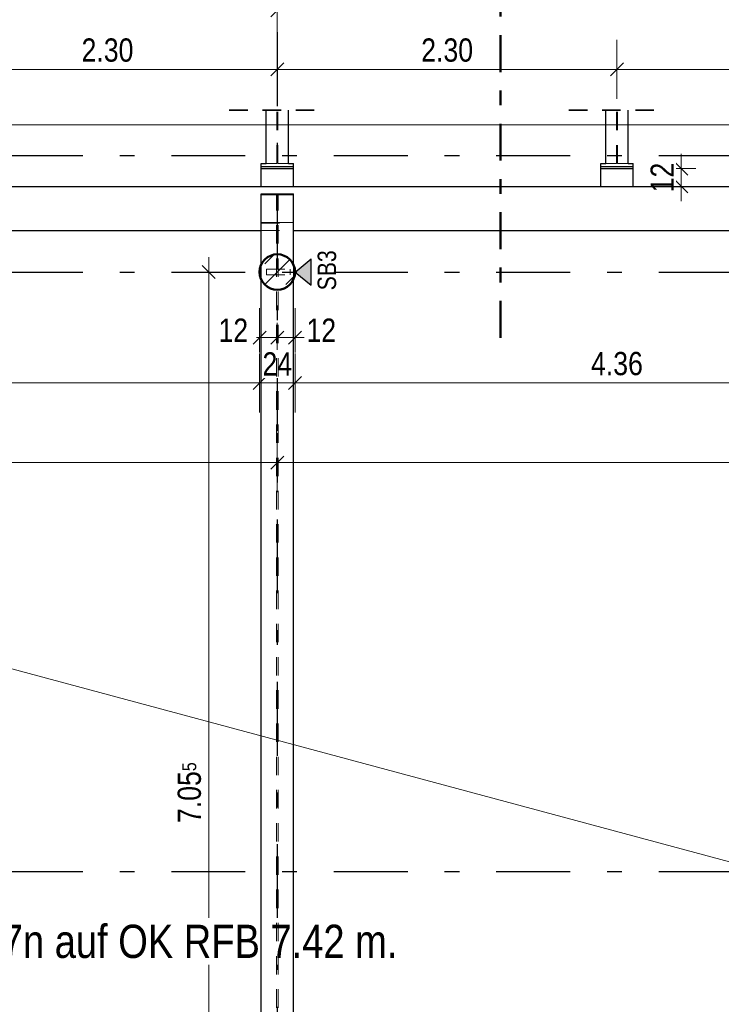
# Model space of a CAD drawing. Header units: millimetres. Extents: x -13 to 146, y -13 to 60.
# Tile 90 of 170: x 17.82 to 22.57, y 31.72 to 38.39. Entities that reach past the tile are written whole.
import ezdxf

# ---------------------------------------------------------------- set-up
doc = ezdxf.new("R2010")
doc.units = ezdxf.units.MM
for name, pattern in [('DASHDOT', [1, 0.5, -0.25, 0, -0.25]), ('DASHDOTX2', [2, 1, -0.5, 0, -0.5]), ('HIDDEN', [0.375, 0.25, -0.125])]:
    doc.linetypes.add(name, pattern=pattern)
doc.layers.add('Achsen', color=7, linetype='Continuous', lineweight=20)
doc.layers.add('Schraffuren', color=7, linetype='Continuous', lineweight=20)
doc.styles.add('Arial Narrow', font='ARIALN.TTF')
doc.dimstyles.new('Arch_Strakon_dimstyle', dxfattribs={"dimtxt": 11.25, "dimasz": 1, "dimexe": 1.25, "dimexo": 0.0625, "dimgap": 1, "dimtad": 0, "dimdec": 5, "dimzin": 12, "dimdsep": 46, "dimtxsty": 'Arial Narrow', "dimblk": 'Arrowhead_Tick', "dimsah": 1, "dimcen": 0, "dimse1": 1, "dimse2": 1, "dimclrd": 6, "dimclrt": 3, "dimazin": 0, "dimtfac": 1, "dimtdec": 4, "dimtmove": 0, "dimatfit": 3, "dimldrblk": 'NONE', "dimfxl": 1, "dimtvp": 1, "dimtolj": 1, "dimtzin": 0, "dimlwd": 13, "dimarcsym": 2})

# ---------------------------------------------------------------- blocks, each defined once
blk = doc.blocks.new('Arrowhead_Tick')
at = {"color": 0, "linetype": 'Continuous', "lineweight": -2}
for p, q in [((0, 20), (0, -10)), ((-1, 0), (0, 0)), ((10, 0), (0, 0))]:
    blk.add_line(p, q, dxfattribs=at)
at = {"color": 2, "linetype": 'Continuous', "lineweight": 35}
blk.add_line((4.42, 4.42), (-4.42, -4.42), dxfattribs=at)
blk = doc.blocks.new('*D15')
at = {"layer": 'Achsen', "color": 6, "linetype": 'Continuous', "lineweight": 13}
blk.add_line((14.9746, 38.45), (19.5547, 38.45), dxfattribs=at)
at = {"layer": 'Defpoints', "color": 0}
for p in [(19.5647, 38.45), (14.9646, 36.6781), (19.5647, 36.6781)]:
    blk.add_point(p, dxfattribs=at)
at = {"layer": 'Achsen', "color": 6, "lineweight": 13, "xscale": 0.01, "yscale": 0.01, "zscale": 0.01}
blk.add_blockref('Arrowhead_Tick', (19.5647, 38.45), dxfattribs=at)
at = {"layer": 'Achsen', "color": 6, "lineweight": 13, "xscale": 0.01, "yscale": 0.01, "zscale": 0.01, "rotation": 180}
blk.add_blockref('Arrowhead_Tick', (14.9646, 38.45), dxfattribs=at)
at = {"layer": 'Achsen', "color": 2, "lineweight": 35, "insert": (17.2647, 38.5804), "char_height": 0.1575, "attachment_point": 5, "style": 'Arial Narrow', "bg_fill": 3, "box_fill_scale": 1.1, "bg_fill_color": 256, "bg_fill_true_color": 13158600, "bg_fill_transparency": 0}
blk.add_mtext('\\A1;4.60', dxfattribs=at)
blk = doc.blocks.new('_None')
blk = doc.blocks.new('*D16')
at = {"layer": 'Achsen', "color": 6, "linetype": 'Continuous', "lineweight": 13}
blk.add_line((19.5747, 38.45), (24.1547, 38.45), dxfattribs=at)
at = {"layer": 'Defpoints', "color": 0}
for p in [(24.1647, 38.45), (19.5647, 36.6781), (24.1647, 36.6781)]:
    blk.add_point(p, dxfattribs=at)
at = {"layer": 'Achsen', "color": 6, "lineweight": 13, "xscale": 0.01, "yscale": 0.01, "zscale": 0.01}
blk.add_blockref('Arrowhead_Tick', (24.1647, 38.45), dxfattribs=at)
at = {"layer": 'Achsen', "color": 6, "lineweight": 13, "xscale": 0.01, "yscale": 0.01, "zscale": 0.01, "rotation": 180}
blk.add_blockref('Arrowhead_Tick', (19.5647, 38.45), dxfattribs=at)
at = {"layer": 'Achsen', "color": 2, "lineweight": 35, "insert": (21.8647, 38.5804), "char_height": 0.1575, "attachment_point": 5, "style": 'Arial Narrow', "bg_fill": 3, "box_fill_scale": 1.1, "bg_fill_color": 256, "bg_fill_true_color": 13158600, "bg_fill_transparency": 0}
blk.add_mtext('\\A1;4.60', dxfattribs=at)
blk = doc.blocks.new('*D32')
at = {"layer": 'Achsen', "color": 6, "linetype": 'Continuous', "lineweight": 13}
blk.add_line((15.0946, 35.9265), (19.4347, 35.9265), dxfattribs=at)
at = {"layer": 'Defpoints', "color": 0}
for p in [(15.0846, 36.6781), (19.4447, 36.6781), (19.4447, 35.9265)]:
    blk.add_point(p, dxfattribs=at)
at = {"layer": 'Achsen', "color": 6, "lineweight": 13, "xscale": 0.01, "yscale": 0.01, "zscale": 0.01}
blk.add_blockref('Arrowhead_Tick', (19.4447, 35.9265), dxfattribs=at)
at = {"layer": 'Achsen', "color": 6, "lineweight": 13, "xscale": 0.01, "yscale": 0.01, "zscale": 0.01, "rotation": 180}
blk.add_blockref('Arrowhead_Tick', (15.0846, 35.9265), dxfattribs=at)
at = {"layer": 'Achsen', "color": 2, "lineweight": 35, "insert": (17.2647, 36.0569), "char_height": 0.1575, "attachment_point": 5, "style": 'Arial Narrow', "bg_fill": 3, "box_fill_scale": 1.1, "bg_fill_color": 256, "bg_fill_true_color": 13158600, "bg_fill_transparency": 0}
blk.add_mtext('\\A1;4.36', dxfattribs=at)
blk = doc.blocks.new('*D33')
at = {"layer": 'Achsen', "color": 6, "linetype": 'Continuous', "lineweight": 13}
for p, q in [((19.4347, 36.2338), (19.4247, 36.2338)), ((19.4447, 36.2338), (19.5646, 36.2338)), ((19.5746, 36.2338), (19.5846, 36.2338))]:
    blk.add_line(p, q, dxfattribs=at)
at = {"layer": 'Defpoints', "color": 0}
for p in [(19.5646, 39.4022), (19.4447, 36.6781), (19.5646, 36.2338)]:
    blk.add_point(p, dxfattribs=at)
at = {"layer": 'Achsen', "color": 6, "lineweight": 13, "xscale": 0.01, "yscale": 0.01, "zscale": 0.01}
blk.add_blockref('Arrowhead_Tick', (19.4447, 36.2338), dxfattribs=at)
at = {"layer": 'Achsen', "color": 6, "lineweight": 13, "xscale": 0.01, "yscale": 0.01, "zscale": 0.01, "rotation": 180}
blk.add_blockref('Arrowhead_Tick', (19.5646, 36.2338), dxfattribs=at)
at = {"layer": 'Achsen', "color": 2, "lineweight": 35, "insert": (19.2667, 36.2838), "char_height": 0.1575, "attachment_point": 5, "style": 'Arial Narrow', "bg_fill": 3, "box_fill_scale": 1.1, "bg_fill_color": 256, "bg_fill_true_color": 13158600, "bg_fill_transparency": 0}
blk.add_mtext('\\A1;12', dxfattribs=at)
blk = doc.blocks.new('*D34')
at = {"layer": 'Achsen', "color": 6, "linetype": 'Continuous', "lineweight": 13}
blk.add_line((19.5746, 36.2338), (19.6747, 36.2338), dxfattribs=at)
at = {"layer": 'Defpoints', "color": 0}
for p in [(19.5646, 39.4022), (19.6847, 36.6781), (19.6847, 36.2338)]:
    blk.add_point(p, dxfattribs=at)
at = {"layer": 'Achsen', "color": 6, "lineweight": 13, "xscale": 0.01, "yscale": 0.01, "zscale": 0.01}
blk.add_blockref('Arrowhead_Tick', (19.6847, 36.2338), dxfattribs=at)
at = {"layer": 'Achsen', "color": 6, "lineweight": 13, "xscale": 0.01, "yscale": 0.01, "zscale": 0.01, "rotation": 180}
blk.add_blockref('Arrowhead_Tick', (19.5646, 36.2338), dxfattribs=at)
at = {"layer": 'Achsen', "color": 2, "lineweight": 35, "insert": (19.8626, 36.2838), "char_height": 0.1575, "attachment_point": 5, "style": 'Arial Narrow', "bg_fill": 3, "box_fill_scale": 1.1, "bg_fill_color": 256, "bg_fill_true_color": 13158600, "bg_fill_transparency": 0}
blk.add_mtext('\\A1;12', dxfattribs=at)
blk = doc.blocks.new('*D35')
at = {"layer": 'Achsen', "color": 6, "linetype": 'Continuous', "lineweight": 13}
blk.add_line((19.6947, 35.9265), (24.0347, 35.9265), dxfattribs=at)
at = {"layer": 'Defpoints', "color": 0}
for p in [(19.6847, 36.6781), (24.0447, 36.6781), (24.0447, 35.9265)]:
    blk.add_point(p, dxfattribs=at)
at = {"layer": 'Achsen', "color": 6, "lineweight": 13, "xscale": 0.01, "yscale": 0.01, "zscale": 0.01}
blk.add_blockref('Arrowhead_Tick', (24.0447, 35.9265), dxfattribs=at)
at = {"layer": 'Achsen', "color": 6, "lineweight": 13, "xscale": 0.01, "yscale": 0.01, "zscale": 0.01, "rotation": 180}
blk.add_blockref('Arrowhead_Tick', (19.6847, 35.9265), dxfattribs=at)
at = {"layer": 'Achsen', "color": 2, "lineweight": 35, "insert": (21.8647, 36.0569), "char_height": 0.1575, "attachment_point": 5, "style": 'Arial Narrow', "bg_fill": 3, "box_fill_scale": 1.1, "bg_fill_color": 256, "bg_fill_true_color": 13158600, "bg_fill_transparency": 0}
blk.add_mtext('\\A1;4.36', dxfattribs=at)
blk = doc.blocks.new('*D58')
at = {"layer": 'Achsen', "color": 6, "linetype": 'Continuous', "lineweight": 13}
blk.add_line((19.4547, 35.9265), (19.6747, 35.9265), dxfattribs=at)
at = {"layer": 'Defpoints', "color": 0}
for p in [(19.4447, 36.6781), (19.6847, 36.6781), (19.6847, 35.9265)]:
    blk.add_point(p, dxfattribs=at)
at = {"layer": 'Achsen', "color": 6, "lineweight": 13, "xscale": 0.01, "yscale": 0.01, "zscale": 0.01}
blk.add_blockref('Arrowhead_Tick', (19.6847, 35.9265), dxfattribs=at)
at = {"layer": 'Achsen', "color": 6, "lineweight": 13, "xscale": 0.01, "yscale": 0.01, "zscale": 0.01, "rotation": 180}
blk.add_blockref('Arrowhead_Tick', (19.4447, 35.9265), dxfattribs=at)
at = {"layer": 'Achsen', "color": 2, "lineweight": 35, "insert": (19.5647, 36.0556), "char_height": 0.1575, "attachment_point": 5, "style": 'Arial Narrow', "bg_fill": 3, "box_fill_scale": 1.1, "bg_fill_color": 256, "bg_fill_true_color": 13158600, "bg_fill_transparency": 0}
blk.add_mtext('\\A1;24', dxfattribs=at)
blk = doc.blocks.new('*D110')
at = {"color": 6, "linetype": 'Continuous', "lineweight": 13}
blk.add_line((17.2746, 38.05), (19.5546, 38.05), dxfattribs=at)
at = {"layer": 'Defpoints', "color": 0}
for p in [(19.5646, 38.05), (17.2646, 37.3781), (19.5646, 37.3781)]:
    blk.add_point(p, dxfattribs=at)
at = {"color": 6, "lineweight": 13, "xscale": 0.01, "yscale": 0.01, "zscale": 0.01}
blk.add_blockref('Arrowhead_Tick', (19.5646, 38.05), dxfattribs=at)
at = {"color": 6, "lineweight": 13, "xscale": 0.01, "yscale": 0.01, "zscale": 0.01, "rotation": 180}
blk.add_blockref('Arrowhead_Tick', (17.2646, 38.05), dxfattribs=at)
at = {"color": 2, "lineweight": 35, "insert": (18.4146, 38.1804), "char_height": 0.1575, "attachment_point": 5, "style": 'Arial Narrow', "bg_fill": 3, "box_fill_scale": 1.1, "bg_fill_color": 256, "bg_fill_true_color": 13158600, "bg_fill_transparency": 0}
blk.add_mtext('\\A1;2.30', dxfattribs=at)
blk = doc.blocks.new('*D111')
at = {"color": 6, "linetype": 'Continuous', "lineweight": 13}
blk.add_line((19.5746, 38.05), (21.8546, 38.05), dxfattribs=at)
at = {"layer": 'Defpoints', "color": 0}
for p in [(21.8646, 38.05), (19.5646, 37.3781), (21.8646, 37.3781)]:
    blk.add_point(p, dxfattribs=at)
at = {"color": 6, "lineweight": 13, "xscale": 0.01, "yscale": 0.01, "zscale": 0.01}
blk.add_blockref('Arrowhead_Tick', (21.8646, 38.05), dxfattribs=at)
at = {"color": 6, "lineweight": 13, "xscale": 0.01, "yscale": 0.01, "zscale": 0.01, "rotation": 180}
blk.add_blockref('Arrowhead_Tick', (19.5646, 38.05), dxfattribs=at)
at = {"color": 2, "lineweight": 35, "insert": (20.7146, 38.1804), "char_height": 0.1575, "attachment_point": 5, "style": 'Arial Narrow', "bg_fill": 3, "box_fill_scale": 1.1, "bg_fill_color": 256, "bg_fill_true_color": 13158600, "bg_fill_transparency": 0}
blk.add_mtext('\\A1;2.30', dxfattribs=at)
blk = doc.blocks.new('*D112')
at = {"color": 6, "linetype": 'Continuous', "lineweight": 13}
blk.add_line((21.8746, 38.05), (24.1546, 38.05), dxfattribs=at)
at = {"layer": 'Defpoints', "color": 0}
for p in [(24.1646, 38.05), (21.8646, 37.3781), (24.1646, 25.8881)]:
    blk.add_point(p, dxfattribs=at)
at = {"color": 6, "lineweight": 13, "xscale": 0.01, "yscale": 0.01, "zscale": 0.01}
blk.add_blockref('Arrowhead_Tick', (24.1646, 38.05), dxfattribs=at)
at = {"color": 6, "lineweight": 13, "xscale": 0.01, "yscale": 0.01, "zscale": 0.01, "rotation": 180}
blk.add_blockref('Arrowhead_Tick', (21.8646, 38.05), dxfattribs=at)
at = {"color": 2, "lineweight": 35, "insert": (23.0146, 38.1804), "char_height": 0.1575, "attachment_point": 5, "style": 'Arial Narrow', "bg_fill": 3, "box_fill_scale": 1.1, "bg_fill_color": 256, "bg_fill_true_color": 13158600, "bg_fill_transparency": 0}
blk.add_mtext('\\A1;2.30', dxfattribs=at)
blk = doc.blocks.new('*D130')
at = {"layer": 'Achsen', "color": 6, "linetype": 'Continuous', "lineweight": 13}
blk.add_line((4.9171, 30.5997), (4.9171, 32.608), dxfattribs=at)
at = {"layer": 'Defpoints', "color": 0}
for p in [(4.9171, 32.618), (26.2851, 32.618), (5.4742, 30.5897)]:
    blk.add_point(p, dxfattribs=at)
at = {"layer": 'Achsen', "color": 6, "lineweight": 13, "xscale": 0.01, "yscale": 0.01, "zscale": 0.01}
for p, rotation in [((4.9171, 32.618), 90), ((4.9171, 30.5897), 270)]:
    blk.add_blockref('Arrowhead_Tick', p, dxfattribs=dict(at, rotation=rotation))
at = {"layer": 'Achsen', "color": 2, "lineweight": 35, "insert": (4.7867, 31.6038), "char_height": 0.1575, "attachment_point": 5, "rotation": 90, "style": 'Arial Narrow', "bg_fill": 3, "box_fill_scale": 1.1, "bg_fill_color": 256, "bg_fill_true_color": 13158600, "bg_fill_transparency": 0}
blk.add_mtext('\\A1;2.03', dxfattribs=at)
blk = doc.blocks.new('*D131')
at = {"layer": 'Achsen', "color": 6, "linetype": 'Continuous', "lineweight": 13}
blk.add_line((4.9171, 32.628), (4.9171, 34.6381), dxfattribs=at)
at = {"layer": 'Defpoints', "color": 0}
for p in [(4.9171, 34.6481), (5.4742, 34.6481), (26.2851, 32.618)]:
    blk.add_point(p, dxfattribs=at)
at = {"layer": 'Achsen', "color": 6, "lineweight": 13, "xscale": 0.01, "yscale": 0.01, "zscale": 0.01}
for p, rotation in [((4.9171, 34.6481), 90), ((4.9171, 32.618), 270)]:
    blk.add_blockref('Arrowhead_Tick', p, dxfattribs=dict(at, rotation=rotation))
at = {"layer": 'Achsen', "color": 2, "lineweight": 35, "insert": (4.7867, 33.633), "char_height": 0.1575, "attachment_point": 5, "rotation": 90, "style": 'Arial Narrow', "bg_fill": 3, "box_fill_scale": 1.1, "bg_fill_color": 256, "bg_fill_true_color": 13158600, "bg_fill_transparency": 0}
blk.add_mtext('\\A1;2.03', dxfattribs=at)
blk = doc.blocks.new('*D134')
at = {"layer": 'Achsen', "color": 6, "linetype": 'Continuous', "lineweight": 13}
blk.add_line((22.3, 37.2681), (22.3, 37.3681), dxfattribs=at)
at = {"layer": 'Defpoints', "color": 0}
for p in [(21.9745, 37.3781), (22.3, 37.3781), (21.9745, 37.2581)]:
    blk.add_point(p, dxfattribs=at)
at = {"layer": 'Achsen', "color": 6, "lineweight": 13, "xscale": 0.01, "yscale": 0.01, "zscale": 0.01}
for p, rotation in [((22.3, 37.3781), 90), ((22.3, 37.2581), 270)]:
    blk.add_blockref('Arrowhead_Tick', p, dxfattribs=dict(at, rotation=rotation))
at = {"layer": 'Achsen', "color": 2, "lineweight": 35, "insert": (22.1709, 37.3181), "char_height": 0.1575, "attachment_point": 5, "rotation": 90, "style": 'Arial Narrow', "bg_fill": 3, "box_fill_scale": 1.1, "bg_fill_color": 256, "bg_fill_true_color": 13158600, "bg_fill_transparency": 0}
blk.add_mtext('\\A1;12', dxfattribs=at)
blk = doc.blocks.new('*D171')
at = {"layer": 'Achsen', "color": 6, "linetype": 'Continuous', "lineweight": 13}
blk.add_line((14.9746, 35.3868), (19.5547, 35.3868), dxfattribs=at)
at = {"layer": 'Defpoints', "color": 0}
for p in [(14.9646, 36.5581), (19.5647, 36.5581), (19.5647, 35.3868)]:
    blk.add_point(p, dxfattribs=at)
at = {"layer": 'Achsen', "color": 6, "lineweight": 13, "xscale": 0.01, "yscale": 0.01, "zscale": 0.01}
blk.add_blockref('Arrowhead_Tick', (19.5647, 35.3868), dxfattribs=at)
at = {"layer": 'Achsen', "color": 6, "lineweight": 13, "xscale": 0.01, "yscale": 0.01, "zscale": 0.01, "rotation": 180}
blk.add_blockref('Arrowhead_Tick', (14.9646, 35.3868), dxfattribs=at)
blk = doc.blocks.new('*D172')
at = {"layer": 'Achsen', "color": 6, "linetype": 'Continuous', "lineweight": 13}
blk.add_line((19.5747, 35.3868), (24.1547, 35.3868), dxfattribs=at)
at = {"layer": 'Defpoints', "color": 0}
for p in [(19.5647, 36.5581), (24.1647, 36.5581), (24.1647, 35.3868)]:
    blk.add_point(p, dxfattribs=at)
at = {"layer": 'Achsen', "color": 6, "lineweight": 13, "xscale": 0.01, "yscale": 0.01, "zscale": 0.01}
blk.add_blockref('Arrowhead_Tick', (24.1647, 35.3868), dxfattribs=at)
at = {"layer": 'Achsen', "color": 6, "lineweight": 13, "xscale": 0.01, "yscale": 0.01, "zscale": 0.01, "rotation": 180}
blk.add_blockref('Arrowhead_Tick', (19.5647, 35.3868), dxfattribs=at)
blk = doc.blocks.new('*D384')
at = {"color": 6, "linetype": 'Continuous', "lineweight": 13}
blk.add_line((19.1, 29.6353), (19.1, 36.6681), dxfattribs=at)
at = {"layer": 'Defpoints', "color": 0}
for p in [(14.9646, 36.6781), (19.1, 36.6781), (24.2892, 29.6253)]:
    blk.add_point(p, dxfattribs=at)
at = {"color": 6, "lineweight": 13, "xscale": 0.01, "yscale": 0.01, "zscale": 0.01}
for p, rotation in [((19.1, 36.6781), 90), ((19.1, 29.6253), 270)]:
    blk.add_blockref('Arrowhead_Tick', p, dxfattribs=dict(at, rotation=rotation))
at = {"color": 2, "lineweight": 35, "insert": (18.9696, 33.1517), "char_height": 0.1575, "attachment_point": 5, "rotation": 90, "style": 'Arial Narrow', "bg_fill": 3, "box_fill_scale": 1.1, "bg_fill_color": 256, "bg_fill_true_color": 13158600, "bg_fill_transparency": 0}
blk.add_mtext('\\A1;7.05{\\A1;\\H.6x;\\S5;}', dxfattribs=at)
blk = doc.blocks.new('*D398')
at = {"color": 6, "linetype": 'Continuous', "lineweight": 13}
for p, q in [((5.6042, 37.6751), (25.7284, 37.6751)), ((47.325, 37.6751), (26.2692, 37.6751))]:
    blk.add_line(p, q, dxfattribs=at)
at = {"layer": 'Defpoints', "color": 0}
for p in [(47.335, 37.6751), (47.335, 37.2581), (5.5942, 36.9581)]:
    blk.add_point(p, dxfattribs=at)
at = {"color": 6, "lineweight": 13, "xscale": 0.01, "yscale": 0.01, "zscale": 0.01}
blk.add_blockref('Arrowhead_Tick', (47.335, 37.6751), dxfattribs=at)
at = {"color": 6, "lineweight": 13, "xscale": 0.01, "yscale": 0.01, "zscale": 0.01, "rotation": 180}
blk.add_blockref('Arrowhead_Tick', (5.5942, 37.6751), dxfattribs=at)
at = {"color": 2, "lineweight": 35, "insert": (25.9988, 37.7274), "char_height": 0.1575, "attachment_point": 5, "style": 'Arial Narrow', "bg_fill": 3, "box_fill_scale": 1.1, "bg_fill_color": 256, "bg_fill_true_color": 13158600, "bg_fill_transparency": 0}
blk.add_mtext('\\A1;41.74', dxfattribs=at)
blk = doc.blocks.new('*D819')
at = {"layer": 'Achsen', "color": 6, "linetype": 'Continuous', "lineweight": 13}
blk.add_line((6.0542, 40.6347), (47.195, 40.6347), dxfattribs=at)
at = {"layer": 'Defpoints', "color": 0}
for p in [(47.205, 40.6347), (6.0442, 37.7745), (47.205, 37.4131)]:
    blk.add_point(p, dxfattribs=at)
at = {"layer": 'Achsen', "color": 6, "lineweight": 13, "xscale": 0.01, "yscale": 0.01, "zscale": 0.01}
blk.add_blockref('Arrowhead_Tick', (47.205, 40.6347), dxfattribs=at)
at = {"layer": 'Achsen', "color": 6, "lineweight": 13, "xscale": 0.01, "yscale": 0.01, "zscale": 0.01, "rotation": 180}
blk.add_blockref('Arrowhead_Tick', (6.0442, 40.6347), dxfattribs=at)

msp = doc.modelspace()

# ---------------------------------------------------------------- hatches: boundary and pattern name
at = {"layer": 'Achsen', "lineweight": 25, "true_color": 0x80ff80}
msp.add_hatch(color=91, dxfattribs=at).paths.add_polyline_path([(19.792895, 36.767521), (19.792895, 36.588659), (19.684678, 36.67809)])
at = {"layer": 'Schraffuren', "lineweight": 13}
h = msp.add_hatch(dxfattribs=at)
h.set_pattern_fill('bB', color=6, scale=0.01, angle=45, style=0, pattern_type=2)
h.set_pattern_definition([(45, (0, 0), (-0.1414214, 0.1414214), [0.15, -0.1]), (45, (-0.07071, 0.07071), (-0.1414214, 0.1414214), [])])
h.paths.add_polyline_path([(19.684655, 36.67809), (19.684615, 36.68118), (19.684496, 36.684267), (19.684297, 36.687351), (19.684019, 36.690428), (19.683662, 36.693498), (19.683226, 36.696557), (19.682711, 36.699604), (19.682118, 36.702636), (19.681447, 36.705652), (19.680698, 36.708651), (19.679873, 36.711628), (19.678971, 36.714584), (19.677994, 36.717515), (19.676941, 36.72042), (19.675814, 36.723297), (19.674613, 36.726144), (19.673339, 36.72896), (19.671994, 36.731741), (19.670577, 36.734487), (19.669089, 36.737196), (19.667533, 36.739865), (19.665908, 36.742494), (19.664216, 36.745079), (19.662459, 36.747621), (19.660636, 36.750116), (19.65875, 36.752563), (19.656801, 36.754961), (19.654791, 36.757308), (19.652721, 36.759603), (19.650593, 36.761843), (19.648408, 36.764028), (19.646168, 36.766156), (19.643873, 36.768226), (19.641526, 36.770236), (19.639128, 36.772184), (19.636681, 36.774071), (19.634186, 36.775893), (19.631644, 36.777651), (19.629059, 36.779343), (19.62643, 36.780968), (19.623761, 36.782524), (19.621052, 36.784011), (19.618306, 36.785428), (19.615525, 36.786774), (19.61271, 36.788048), (19.609863, 36.789249), (19.606985, 36.790376), (19.60408, 36.791429), (19.601149, 36.792406), (19.598193, 36.793308), (19.595216, 36.794133), (19.592218, 36.794882), (19.589201, 36.795553), (19.586169, 36.796146), (19.583122, 36.796661), (19.580063, 36.797097), (19.576994, 36.797454), (19.573916, 36.797732), (19.570833, 36.797931), (19.567745, 36.79805), (19.564655, 36.79809), (19.561565, 36.79805), (19.558478, 36.797931), (19.555394, 36.797732), (19.552317, 36.797454), (19.549247, 36.797097), (19.546188, 36.796661), (19.543141, 36.796146), (19.540109, 36.795553), (19.537093, 36.794882), (19.534095, 36.794133), (19.531117, 36.793308), (19.528161, 36.792406), (19.52523, 36.791429), (19.522325, 36.790376), (19.519448, 36.789249), (19.516601, 36.788048), (19.513785, 36.786774), (19.511004, 36.785428), (19.508258, 36.784011), (19.505549, 36.782524), (19.50288, 36.780968), (19.500252, 36.779343), (19.497666, 36.777651), (19.495125, 36.775893), (19.492629, 36.774071), (19.490182, 36.772184), (19.487784, 36.770236), (19.485437, 36.768226), (19.483142, 36.766156), (19.480902, 36.764028), (19.478717, 36.761843), (19.476589, 36.759603), (19.474519, 36.757308), (19.47251, 36.754961), (19.470561, 36.752563), (19.468674, 36.750116), (19.466852, 36.747621), (19.465094, 36.745079), (19.463402, 36.742494), (19.461777, 36.739865), (19.460221, 36.737196), (19.458734, 36.734487), (19.457317, 36.731741), (19.455971, 36.72896), (19.454697, 36.726144), (19.453496, 36.723297), (19.452369, 36.72042), (19.451316, 36.717515), (19.450339, 36.714584), (19.449437, 36.711628), (19.448612, 36.708651), (19.447863, 36.705652), (19.447192, 36.702636), (19.446599, 36.699604), (19.446085, 36.696557), (19.445648, 36.693498), (19.445291, 36.690428), (19.445013, 36.687351), (19.444814, 36.684267), (19.444695, 36.68118), (19.444655, 36.67809), (19.444695, 36.675), (19.444814, 36.671913), (19.445013, 36.668829), (19.445291, 36.665751), (19.445648, 36.662682), (19.446085, 36.659623), (19.446599, 36.656576), (19.447192, 36.653544), (19.447863, 36.650527), (19.448612, 36.647529), (19.449437, 36.644552), (19.450339, 36.641596), (19.451316, 36.638665), (19.452369, 36.63576), (19.453496, 36.632883), (19.454697, 36.630036), (19.455971, 36.62722), (19.457317, 36.624439), (19.458734, 36.621693), (19.460221, 36.618984), (19.461777, 36.616315), (19.463402, 36.613686), (19.465094, 36.611101), (19.466852, 36.608559), (19.468674, 36.606064), (19.470561, 36.603617), (19.47251, 36.601219), (19.474519, 36.598872), (19.476589, 36.596577), (19.478717, 36.594337), (19.480902, 36.592152), (19.483142, 36.590024), (19.485437, 36.587954), (19.487784, 36.585944), (19.490182, 36.583996), (19.492629, 36.582109), (19.495125, 36.580287), (19.497666, 36.578529), (19.500252, 36.576837), (19.50288, 36.575212), (19.505549, 36.573656), (19.508258, 36.572169), (19.511004, 36.570752), (19.513785, 36.569406), (19.516601, 36.568132), (19.519448, 36.566931), (19.522325, 36.565804), (19.52523, 36.564751), (19.528161, 36.563774), (19.531117, 36.562872), (19.534095, 36.562047), (19.537093, 36.561298), (19.540109, 36.560627), (19.543141, 36.560034), (19.546188, 36.559519), (19.549247, 36.559083), (19.552317, 36.558726), (19.555394, 36.558448), (19.558478, 36.558249), (19.561565, 36.55813), (19.564655, 36.55809), (19.567745, 36.55813), (19.570833, 36.558249), (19.573916, 36.558448), (19.576994, 36.558726), (19.580063, 36.559083), (19.583122, 36.559519), (19.586169, 36.560034), (19.589201, 36.560627), (19.592218, 36.561298), (19.595216, 36.562047), (19.598193, 36.562872), (19.601149, 36.563774), (19.60408, 36.564751), (19.606985, 36.565804), (19.609863, 36.566931), (19.61271, 36.568132), (19.615525, 36.569406), (19.618306, 36.570752), (19.621052, 36.572169), (19.623761, 36.573656), (19.62643, 36.575212), (19.629059, 36.576837), (19.631644, 36.578529), (19.634186, 36.580287), (19.636681, 36.582109), (19.639128, 36.583996), (19.641526, 36.585944), (19.643873, 36.587954), (19.646168, 36.590024), (19.648408, 36.592152), (19.650593, 36.594337), (19.652721, 36.596577), (19.654791, 36.598872), (19.656801, 36.601219), (19.65875, 36.603617), (19.660636, 36.606064), (19.662459, 36.608559), (19.664216, 36.611101), (19.665908, 36.613686), (19.667533, 36.616315), (19.669089, 36.618984), (19.670577, 36.621693), (19.671994, 36.624439), (19.673339, 36.62722), (19.674613, 36.630036), (19.675814, 36.632883), (19.676941, 36.63576), (19.677994, 36.638665), (19.678971, 36.641596), (19.679873, 36.644552), (19.680698, 36.647529), (19.681447, 36.650527), (19.682118, 36.653544), (19.682711, 36.656576), (19.683226, 36.659623), (19.683662, 36.662682), (19.684019, 36.665751), (19.684297, 36.668829), (19.684496, 36.671913), (19.684615, 36.675)])

# ---------------------------------------------------------------- linework, layer by layer
at = {"color": 4, "linetype": 'DASHDOT', "lineweight": 50, "ltscale": 0.5}
msp.add_line((21.076418, 36.232655), (21.076418, 38.750285), dxfattribs=at)
at = {"color": 5, "linetype": 'Continuous', "lineweight": 18}
msp.add_line((43.626709, 27.044015), (5.594235, 37.258093), dxfattribs=at)
at = {"layer": 'Achsen', "color": 3, "linetype": 'DASHDOTX2', "lineweight": 25, "ltscale": 0.5}
for p, q in [((19.564631, 39.402162), (19.564631, 18.364611)), ((3.447631, 37.46799), (49.122527, 37.46799)), ((3.447631, 36.67799), (49.122527, 36.67799)), ((3.447631, 32.61799), (49.122527, 32.61799))]:
    msp.add_line(p, q, dxfattribs=at)
at = {"layer": 'Achsen', "color": 3, "linetype": 'Continuous', "lineweight": 25}
for p, q in [((19.684678, 36.67809), (19.792895, 36.767521)), ((19.792895, 36.588659), (19.792895, 36.767521)), ((19.684678, 36.67809), (19.792895, 36.588659))]:
    msp.add_line(p, q, dxfattribs=at)
at = {"layer": 'Achsen', "color": 9, "linetype": 'Continuous', "lineweight": 0}
for centre in [(19.564631, 37.37809), (21.864631, 37.37809), (19.444678, 36.67809)]:
    msp.add_circle(centre, 0.00111, dxfattribs=at)

# ---------------------------------------------------------------- next in the draw order: dimensions: what is measured, and where the dimension line sits
at = {"layer": 'Achsen', "lineweight": 35}
dim = msp.add_linear_dim(base=(19.564655, 38.45), p1=(14.964648, 36.67809), p2=(19.564655, 36.67809), text='4.60', dimstyle='Arch_Strakon_dimstyle', override={"dimscale": 0.01, "dimtxt": 15.75, "dimasz": 1, "dimgap": 5, "dimtad": 1, "dimjust": 0, "dimtih": 0, "dimtoh": 0, "dimdec": 4, "dimdsep": 46, "dimtxsty": 'Arial Narrow', "dimclrd": 6, "dimclrt": 2, "dimtix": 1, "dimtofl": 255, "dimtmove": 0, "dimatfit": 2, "dimfxl": 0, "dimfxlon": 0, "dimtvp": 31.746032, "dimtfill": 1, "dimtfillclr": 7, "dimlwd": 13}, dxfattribs=at)
dim.commit()
dim.dimension.update_dxf_attribs({"geometry": '*D15', "text_midpoint": (17.264652, 38.45), "dimtype": 160})

# ---------------------------------------------------------------- next in the draw order: dimensions: what is measured, and where the dimension line sits
dim = msp.add_linear_dim(base=(24.164663, 38.45), p1=(19.564655, 36.67809), p2=(24.164663, 36.67809), text='4.60', dimstyle='Arch_Strakon_dimstyle', override={"dimscale": 0.01, "dimtxt": 15.75, "dimasz": 1, "dimgap": 5, "dimtad": 1, "dimjust": 0, "dimtih": 0, "dimtoh": 0, "dimdec": 4, "dimdsep": 46, "dimtxsty": 'Arial Narrow', "dimclrd": 6, "dimclrt": 2, "dimtix": 1, "dimtofl": 255, "dimtmove": 0, "dimatfit": 2, "dimfxl": 0, "dimfxlon": 0, "dimtvp": 31.746032, "dimtfill": 1, "dimtfillclr": 7, "dimlwd": 13}, dxfattribs=at)
dim.commit()
dim.dimension.update_dxf_attribs({"geometry": '*D16', "text_midpoint": (21.864659, 38.45), "dimtype": 160})

# ---------------------------------------------------------------- next in the draw order: dimensions: what is measured, and where the dimension line sits
dim = msp.add_linear_dim(base=(19.444655, 35.926509), p1=(15.084648, 36.67809), p2=(19.444655, 36.67809), text='4.36', dimstyle='Arch_Strakon_dimstyle', override={"dimscale": 0.01, "dimtxt": 15.75, "dimasz": 1, "dimgap": 5, "dimtad": 1, "dimjust": 0, "dimtih": 0, "dimtoh": 0, "dimdec": 5, "dimdsep": 46, "dimtxsty": 'Arial Narrow', "dimclrd": 6, "dimclrt": 2, "dimtix": 1, "dimtofl": 255, "dimtmove": 0, "dimatfit": 2, "dimfxl": 0, "dimfxlon": 0, "dimtvp": 31.746032, "dimtfill": 1, "dimtfillclr": 7, "dimlwd": 13}, dxfattribs=at)
dim.commit()
dim.dimension.update_dxf_attribs({"geometry": '*D32', "text_midpoint": (17.264652, 35.926509), "dimtype": 160})

# ---------------------------------------------------------------- next in the draw order: dimensions: what is measured, and where the dimension line sits
dim = msp.add_linear_dim(base=(19.564631, 36.233775), p1=(19.444655, 36.67809), p2=(19.564631, 39.402162), text='12', dimstyle='Arch_Strakon_dimstyle', override={"dimscale": 0.01, "dimtxt": 15.75, "dimasz": 1, "dimgap": 5, "dimtad": 1, "dimjust": 0, "dimtih": 0, "dimtoh": 0, "dimdec": 5, "dimdsep": 46, "dimtxsty": 'Arial Narrow', "dimclrd": 6, "dimclrt": 2, "dimtix": 0, "dimtofl": 255, "dimtmove": 2, "dimatfit": 2, "dimfxl": 0, "dimfxlon": 0, "dimtvp": 31.746032, "dimtfill": 1, "dimtfillclr": 7, "dimlwd": 13}, dxfattribs=at)
dim.commit()
dim.dimension.update_dxf_attribs({"geometry": '*D33', "text_midpoint": (19.26668, 36.283775), "dimtype": 160})

# ---------------------------------------------------------------- next in the draw order: dimensions: what is measured, and where the dimension line sits
dim = msp.add_linear_dim(base=(19.684655, 36.233775), p1=(19.564631, 39.402162), p2=(19.684655, 36.67809), text='12', dimstyle='Arch_Strakon_dimstyle', override={"dimscale": 0.01, "dimtxt": 15.75, "dimasz": 1, "dimgap": 5, "dimtad": 1, "dimjust": 4, "dimtih": 0, "dimtoh": 0, "dimdec": 5, "dimdsep": 46, "dimtxsty": 'Arial Narrow', "dimclrd": 6, "dimclrt": 2, "dimtix": 0, "dimtofl": 255, "dimtmove": 2, "dimatfit": 2, "dimfxl": 0, "dimfxlon": 0, "dimtvp": 31.746032, "dimtfill": 1, "dimtfillclr": 7, "dimlwd": 13}, dxfattribs=at)
dim.commit()
dim.dimension.update_dxf_attribs({"geometry": '*D34', "text_midpoint": (19.86263, 36.283775), "dimtype": 160})

# ---------------------------------------------------------------- next in the draw order: dimensions: what is measured, and where the dimension line sits
at = {"lineweight": 35}
dim = msp.add_linear_dim(base=(19.564631, 38.05), p1=(17.264631, 37.37809), p2=(19.564631, 37.37809), text='2.30', dimstyle='Arch_Strakon_dimstyle', override={"dimscale": 0.01, "dimtxt": 15.75, "dimasz": 1, "dimgap": 5, "dimtad": 1, "dimjust": 0, "dimtih": 0, "dimtoh": 0, "dimdec": 5, "dimdsep": 46, "dimtxsty": 'Arial Narrow', "dimclrd": 6, "dimclrt": 2, "dimtix": 1, "dimtofl": 255, "dimtmove": 0, "dimatfit": 2, "dimfxl": 0, "dimfxlon": 0, "dimtvp": 31.746032, "dimtfill": 1, "dimtfillclr": 7, "dimlwd": 13}, dxfattribs=at)
dim.commit()
dim.dimension.update_dxf_attribs({"geometry": '*D110', "text_midpoint": (18.414631, 38.05), "dimtype": 160})
at = {"layer": 'Achsen', "lineweight": 35}
dim = msp.add_linear_dim(base=(24.044663, 35.926509), p1=(19.684655, 36.67809), p2=(24.044663, 36.67809), text='4.36', dimstyle='Arch_Strakon_dimstyle', override={"dimscale": 0.01, "dimtxt": 15.75, "dimasz": 1, "dimgap": 5, "dimtad": 1, "dimjust": 0, "dimtih": 0, "dimtoh": 0, "dimdec": 5, "dimdsep": 46, "dimtxsty": 'Arial Narrow', "dimclrd": 6, "dimclrt": 2, "dimtix": 1, "dimtofl": 255, "dimtmove": 0, "dimatfit": 2, "dimfxl": 0, "dimfxlon": 0, "dimtvp": 31.746032, "dimtfill": 1, "dimtfillclr": 7, "dimlwd": 13}, dxfattribs=at)
dim.commit()
dim.dimension.update_dxf_attribs({"geometry": '*D35', "text_midpoint": (21.864659, 35.926509), "dimtype": 160})

# ---------------------------------------------------------------- next in the draw order: dimensions: what is measured, and where the dimension line sits
at = {"lineweight": 35}
dim = msp.add_linear_dim(base=(21.864631, 38.05), p1=(19.564631, 37.37809), p2=(21.864631, 37.37809), text='2.30', dimstyle='Arch_Strakon_dimstyle', override={"dimscale": 0.01, "dimtxt": 15.75, "dimasz": 1, "dimgap": 5, "dimtad": 1, "dimjust": 0, "dimtih": 0, "dimtoh": 0, "dimdec": 5, "dimdsep": 46, "dimtxsty": 'Arial Narrow', "dimclrd": 6, "dimclrt": 2, "dimtix": 1, "dimtofl": 255, "dimtmove": 0, "dimatfit": 2, "dimfxl": 0, "dimfxlon": 0, "dimtvp": 31.746032, "dimtfill": 1, "dimtfillclr": 7, "dimlwd": 13}, dxfattribs=at)
dim.commit()
dim.dimension.update_dxf_attribs({"geometry": '*D111', "text_midpoint": (20.714631, 38.05), "dimtype": 160})
at = {"layer": 'Achsen', "lineweight": 35}
dim = msp.add_linear_dim(base=(19.684678, 35.926509), p1=(19.444678, 36.67809), p2=(19.684678, 36.67809), text='24', dimstyle='Arch_Strakon_dimstyle', override={"dimscale": 0.01, "dimtxt": 15.75, "dimasz": 1, "dimgap": 5, "dimtad": 1, "dimjust": 0, "dimtih": 0, "dimtoh": 0, "dimdec": 5, "dimdsep": 46, "dimtxsty": 'Arial Narrow', "dimclrd": 6, "dimclrt": 2, "dimtix": 1, "dimtofl": 255, "dimtmove": 0, "dimatfit": 2, "dimfxl": 0, "dimfxlon": 0, "dimtvp": 31.746032, "dimtfill": 1, "dimtfillclr": 7, "dimlwd": 13}, dxfattribs=at)
dim.commit()
dim.dimension.update_dxf_attribs({"geometry": '*D58', "text_midpoint": (19.564678, 35.926509), "dimtype": 160})

# ---------------------------------------------------------------- next in the draw order: dimensions: what is measured, and where the dimension line sits
at = {"lineweight": 35}
dim = msp.add_linear_dim(base=(24.164631, 38.05), p1=(21.864631, 37.37809), p2=(24.164631, 25.888143), text='2.30', dimstyle='Arch_Strakon_dimstyle', override={"dimscale": 0.01, "dimtxt": 15.75, "dimasz": 1, "dimgap": 5, "dimtad": 1, "dimjust": 0, "dimtih": 0, "dimtoh": 0, "dimdec": 5, "dimdsep": 46, "dimtxsty": 'Arial Narrow', "dimclrd": 6, "dimclrt": 2, "dimtix": 1, "dimtofl": 255, "dimtmove": 0, "dimatfit": 2, "dimfxl": 0, "dimfxlon": 0, "dimtvp": 31.746032, "dimtfill": 1, "dimtfillclr": 7, "dimlwd": 13}, dxfattribs=at)
dim.commit()
dim.dimension.update_dxf_attribs({"geometry": '*D112', "text_midpoint": (23.014631, 38.05), "dimtype": 160})
at = {"layer": 'Achsen', "lineweight": 35}
dim = msp.add_linear_dim(base=(19.564655, 35.386782), p1=(14.964648, 36.55809), p2=(19.564655, 36.55809), text=' ', dimstyle='Arch_Strakon_dimstyle', override={"dimscale": 0.01, "dimtxt": 15.75, "dimasz": 1, "dimgap": 5, "dimtad": 1, "dimjust": 0, "dimtih": 0, "dimtoh": 0, "dimdec": 5, "dimdsep": 46, "dimtxsty": 'Arial Narrow', "dimclrd": 6, "dimclrt": 2, "dimtix": 1, "dimtofl": 255, "dimtmove": 0, "dimatfit": 2, "dimfxl": 0, "dimfxlon": 0, "dimtvp": 31.746032, "dimtfill": 1, "dimtfillclr": 7, "dimlwd": 13}, dxfattribs=at)
dim.commit()
dim.dimension.update_dxf_attribs({"geometry": '*D171', "text_midpoint": (17.264652, 35.386782), "dimtype": 160})

# ---------------------------------------------------------------- next in the draw order: dimensions: what is measured, and where the dimension line sits
for base, p1, p2, text, picture, middle in [((22.3, 37.37809), (21.974539, 37.25809), (21.974539, 37.37809), '12', '*D134', (22.3, 37.31809)), ((4.917088, 32.61799), (5.474235, 30.589694), (26.285079, 32.61799), '2.03', '*D130', (4.917088, 31.603842))]:
    dim = msp.add_linear_dim(base=base, p1=p1, p2=p2, angle=90, text=text, dimstyle='Arch_Strakon_dimstyle', override={"dimscale": 0.01, "dimtxt": 15.75, "dimasz": 1, "dimgap": 5, "dimtad": 1, "dimjust": 0, "dimtih": 0, "dimtoh": 0, "dimdec": 5, "dimdsep": 46, "dimtxsty": 'Arial Narrow', "dimclrd": 6, "dimclrt": 2, "dimtix": 1, "dimtofl": 255, "dimtmove": 0, "dimatfit": 2, "dimfxl": 0, "dimfxlon": 0, "dimtvp": 31.746032, "dimtfill": 1, "dimtfillclr": 7, "dimlwd": 13}, dxfattribs=at)
    dim.commit()
    dim.dimension.update_dxf_attribs({"geometry": picture, "text_midpoint": middle, "dimtype": 160})
dim = msp.add_linear_dim(base=(24.164663, 35.386782), p1=(19.564655, 36.55809), p2=(24.164663, 36.55809), text=' ', dimstyle='Arch_Strakon_dimstyle', override={"dimscale": 0.01, "dimtxt": 15.75, "dimasz": 1, "dimgap": 5, "dimtad": 1, "dimjust": 0, "dimtih": 0, "dimtoh": 0, "dimdec": 5, "dimdsep": 46, "dimtxsty": 'Arial Narrow', "dimclrd": 6, "dimclrt": 2, "dimtix": 1, "dimtofl": 255, "dimtmove": 0, "dimatfit": 2, "dimfxl": 0, "dimfxlon": 0, "dimtvp": 31.746032, "dimtfill": 1, "dimtfillclr": 7, "dimlwd": 13}, dxfattribs=at)
dim.commit()
dim.dimension.update_dxf_attribs({"geometry": '*D172', "text_midpoint": (21.864659, 35.386782), "dimtype": 160})

# ---------------------------------------------------------------- next in the draw order: dimensions: what is measured, and where the dimension line sits
at = {"lineweight": 35}
dim = msp.add_linear_dim(base=(47.334982, 37.675059), p1=(5.594235, 36.95809), p2=(47.334982, 37.25809), text='41.74', dimstyle='Arch_Strakon_dimstyle', override={"dimscale": 0.01, "dimtxt": 15.75, "dimasz": 1, "dimgap": 5, "dimtad": 0, "dimjust": 0, "dimtih": 0, "dimtoh": 0, "dimdec": 5, "dimdsep": 46, "dimtxsty": 'Arial Narrow', "dimclrd": 6, "dimclrt": 2, "dimtix": 0, "dimtofl": 255, "dimtmove": 2, "dimatfit": 2, "dimfxl": 0, "dimfxlon": 0, "dimtvp": 31.746032, "dimtfill": 1, "dimtfillclr": 7, "dimlwd": 13}, dxfattribs=at)
dim.commit()
dim.dimension.update_dxf_attribs({"geometry": '*D398', "text_midpoint": (25.998766, 37.727379), "dimtype": 160})
at = {"layer": 'Achsen', "lineweight": 35}
dim = msp.add_linear_dim(base=(4.917088, 34.648066), p1=(26.285079, 32.61799), p2=(5.474235, 34.648066), angle=90, text='2.03', dimstyle='Arch_Strakon_dimstyle', override={"dimscale": 0.01, "dimtxt": 15.75, "dimasz": 1, "dimgap": 5, "dimtad": 1, "dimjust": 0, "dimtih": 0, "dimtoh": 0, "dimdec": 5, "dimdsep": 46, "dimtxsty": 'Arial Narrow', "dimclrd": 6, "dimclrt": 2, "dimtix": 1, "dimtofl": 255, "dimtmove": 0, "dimatfit": 2, "dimfxl": 0, "dimfxlon": 0, "dimtvp": 31.746032, "dimtfill": 1, "dimtfillclr": 7, "dimlwd": 13}, dxfattribs=at)
dim.commit()
dim.dimension.update_dxf_attribs({"geometry": '*D131', "text_midpoint": (4.917088, 33.633028), "dimtype": 160})

# ---------------------------------------------------------------- next in the draw order: linework, layer by layer
at = {"color": 2, "linetype": 'HIDDEN', "lineweight": 35, "ltscale": 0.5}
for p, q in [((19.23969, 37.774522), (19.88969, 37.774522)), ((21.53959, 37.774522), (22.18959, 37.774522))]:
    msp.add_line(p, q, dxfattribs=at)
at = {"color": 6, "linetype": 'HIDDEN', "lineweight": 13, "ltscale": 0.5}
for p, q in [((19.56114, 37.413093), (19.56114, 37.774522)), ((19.56824, 37.413093), (19.56824, 37.774522)), ((21.86104, 37.413093), (21.86104, 37.774522)), ((21.86814, 37.413093), (21.86814, 37.774522)), ((19.48969, 37.413093), (19.56114, 37.413093)), ((19.56824, 37.413093), (19.63969, 37.413093)), ((21.78959, 37.413093), (21.86104, 37.413093)), ((21.86814, 37.413093), (21.93959, 37.413093)), ((19.454647, 37.201757), (19.558647, 37.201757)), ((19.570647, 37.201757), (19.674639, 37.201757)), ((19.454647, 37.014427), (19.558647, 37.014427)), ((19.570647, 37.014427), (19.674647, 37.014427)), ((19.454647, 37.008093), (19.674647, 37.008093)), ((19.454647, 36.958131), (19.674639, 36.958131))]:
    msp.add_line(p, q, dxfattribs=at)
at = {"layer": 'Achsen', "color": 3, "linetype": 'Continuous', "lineweight": 25}
for p, q in [((19.48969, 37.413093), (19.48969, 37.774522)), ((19.63969, 37.413093), (19.63969, 37.774522)), ((21.78959, 37.413093), (21.78959, 37.774522)), ((21.93959, 37.413093), (21.93959, 37.774522)), ((19.454647, 37.393093), (19.454647, 37.413093)), ((19.45469, 37.413093), (19.48969, 37.413093)), ((19.63969, 37.413093), (19.67469, 37.413093)), ((19.674639, 37.393093), (19.674639, 37.413093)), ((21.754558, 37.393093), (21.754558, 37.413093)), ((21.75459, 37.413093), (21.78959, 37.413093)), ((21.93959, 37.413093), (21.97459, 37.413093)), ((21.974539, 37.393093), (21.974539, 37.413093)), ((19.454647, 37.37809), (19.454647, 37.393093)), ((19.454647, 37.25809), (19.454647, 37.37809)), ((19.454658, 37.378093), (19.674639, 37.378093)), ((19.45469, 37.393093), (19.67469, 37.393093)), ((19.674639, 37.37809), (19.674639, 37.393093)), ((19.674639, 37.25809), (19.674639, 37.37809)), ((21.754558, 37.37809), (21.754558, 37.393093)), ((21.754558, 37.378093), (21.974539, 37.378093)), ((21.754558, 37.25809), (21.754558, 37.37809)), ((21.75459, 37.393093), (21.97459, 37.393093)), ((21.974539, 37.37809), (21.974539, 37.393093)), ((21.974539, 37.25809), (21.974539, 37.37809)), ((5.594235, 37.258093), (47.334982, 37.258093)), ((19.454647, 37.20809), (19.674647, 37.20809)), ((15.074591, 36.958131), (19.454647, 36.958131)), ((19.674639, 36.958131), (24.054658, 36.958131))]:
    msp.add_line(p, q, dxfattribs=at)

# ---------------------------------------------------------------- next in the draw order: dimensions: what is measured, and where the dimension line sits
at = {"lineweight": 35}
dim = msp.add_linear_dim(base=(19.1, 36.67809), p1=(24.289235, 29.62533), p2=(14.964648, 36.67809), angle=90, text='7.05{\\A1;\\H.6x;\\S5;}', dimstyle='Arch_Strakon_dimstyle', override={"dimscale": 0.01, "dimtxt": 15.75, "dimasz": 1, "dimgap": 5, "dimtad": 1, "dimjust": 0, "dimtih": 0, "dimtoh": 0, "dimdec": 5, "dimdsep": 46, "dimtxsty": 'Arial Narrow', "dimclrd": 6, "dimclrt": 2, "dimtix": 1, "dimtofl": 255, "dimtmove": 0, "dimatfit": 2, "dimfxl": 0, "dimfxlon": 0, "dimtvp": 31.746032, "dimtfill": 1, "dimtfillclr": 7, "dimlwd": 13}, dxfattribs=at)
dim.commit()
dim.dimension.update_dxf_attribs({"geometry": '*D384', "text_midpoint": (19.1, 33.15171), "dimtype": 160})
at = {"layer": 'Achsen', "lineweight": 35}
dim = msp.add_linear_dim(base=(47.204973, 40.634735), p1=(6.044235, 37.774522), p2=(47.204973, 37.413093), text=' ', dimstyle='Arch_Strakon_dimstyle', override={"dimscale": 0.01, "dimtxt": 15, "dimasz": 1, "dimgap": 5, "dimtad": 1, "dimjust": 0, "dimtih": 0, "dimtoh": 0, "dimdec": 5, "dimdsep": 46, "dimtxsty": 'Arial Narrow', "dimclrd": 6, "dimclrt": 2, "dimtix": 1, "dimtofl": 255, "dimtmove": 0, "dimatfit": 2, "dimfxl": 0, "dimfxlon": 0, "dimtvp": 33.333333, "dimtfill": 1, "dimtfillclr": 7, "dimlwd": 13}, dxfattribs=at)
dim.commit()
dim.dimension.update_dxf_attribs({"geometry": '*D819', "text_midpoint": (26.624604, 40.634735), "dimtype": 160})

# ---------------------------------------------------------------- next in the draw order: linework, layer by layer
at = {"color": 6, "linetype": 'HIDDEN', "lineweight": 13, "ltscale": 0.5}
for p, q in [((19.454647, 36.630563), (19.454647, 36.725617)), ((19.491094, 36.698161), (19.651094, 36.698162)), ((19.491094, 36.65809), (19.491094, 36.69809)), ((19.651094, 36.65809), (19.651094, 36.69809)), ((19.674639, 36.630519), (19.674639, 36.725661)), ((19.491094, 36.65809), (19.651094, 36.65809))]:
    msp.add_line(p, q, dxfattribs=at)
at = {"color": 4, "linetype": 'Continuous', "lineweight": 50}
msp.add_circle((19.564655, 36.67809), 0.12, dxfattribs=at)
at = {"layer": 'Achsen', "color": 3, "linetype": 'Continuous', "lineweight": 25}
for p, q in [((19.454647, 36.725617), (19.454647, 37.20809)), ((19.674639, 36.725661), (19.674639, 37.20809))]:
    msp.add_line(p, q, dxfattribs=at)

# ---------------------------------------------------------------- next in the draw order: texts
at = {"color": 4, "lineweight": 50, "insert": (11.007943, 31.964277), "char_height": 0.225, "attachment_point": 7, "line_spacing_factor": 0.9, "style": 'Arial Narrow', "bg_fill": 3, "box_fill_scale": 1.2, "bg_fill_color": 256, "bg_fill_true_color": 13158600, "bg_fill_transparency": 0}
msp.add_mtext('Höhenangabe Wandschlitze und -durchbrüche Achse 1n - 7n auf OK RFB 7.42 m.', dxfattribs=at)
at = {"layer": 'Achsen', "color": 3, "lineweight": 25, "style": 'Arial Narrow'}
msp.add_text('SB3', height=0.125, rotation=90, dxfattribs=at).set_placement((19.962669, 36.554494))

# ---------------------------------------------------------------- next in the draw order: linework, layer by layer
at = {"color": 6, "linetype": 'HIDDEN', "lineweight": 13, "ltscale": 0.5}
for p, q in [((19.558647, 29.67033), (19.558647, 37.201757)), ((19.570647, 29.67033), (19.570647, 37.201757))]:
    msp.add_line(p, q, dxfattribs=at)
at = {"layer": 'Achsen', "color": 3, "linetype": 'Continuous', "lineweight": 25}
for p, q in [((19.454647, 29.67033), (19.454647, 36.630563)), ((19.674639, 29.67033), (19.674639, 36.630519))]:
    msp.add_line(p, q, dxfattribs=at)

doc.saveas('drawing.dxf')
